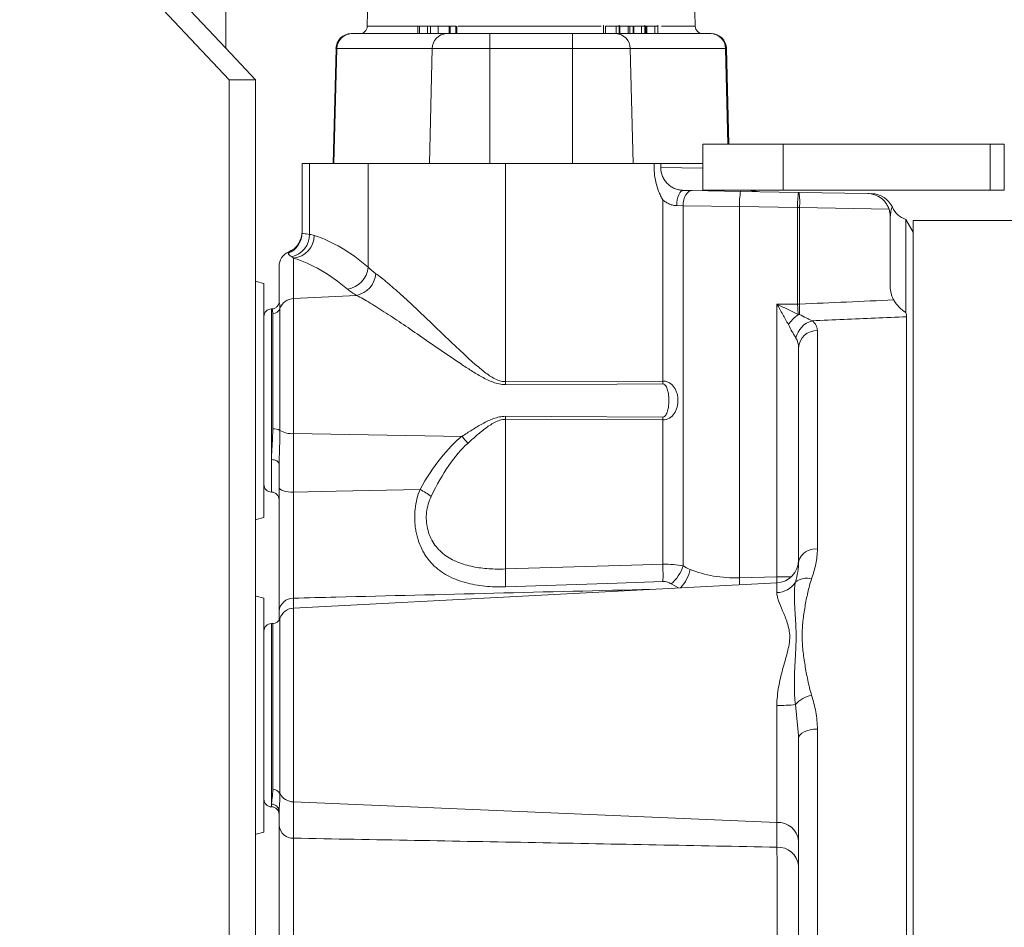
# Model space of a CAD drawing. Header units: millimetres. Extents: x 235 to 1725, y 540 to 2657.
# Tile 6 of 12: x 696 to 826, y 1884 to 2003. Entities that reach past the tile are written whole.
import ezdxf

# ---------------------------------------------------------------- set-up
doc = ezdxf.new("R2010")
doc.units = ezdxf.units.MM

msp = doc.modelspace()

# ---------------------------------------------------------------- linework, layer by layer
at = {"color": 7, "linetype": 'Continuous', "lineweight": 15}
for p, q in [((696.27, 2024.29), (723.77, 1995.03)), ((723.32, 2022.38), (723.32, 1999.18)), ((723.32, 1999.18), (704.76, 2018.92)), ((742.13, 2011.12), (741.9, 2002.07)), ((784.98, 2002.07), (784.74, 2011.12)), ((748.54, 2002.09), (748.54, 2001.09)), ((748.75, 2002.09), (748.54, 2002.09)), ((748.75, 2002.09), (748.75, 2001.09)), ((750, 2002.09), (748.75, 2002.09)), ((749.81, 2002.09), (749.81, 2001.09)), ((750.22, 2002.09), (750.22, 2001.09)), ((751.2, 2002.09), (751.2, 2001.09)), ((752.67, 2002.09), (751.2, 2002.09)), ((752.67, 2002.09), (752.67, 2001.09)), ((752.79, 2002.09), (752.67, 2002.09)), ((752.79, 2002.09), (752.79, 2001.09)), ((753.55, 2002.09), (753.55, 2001.09)), ((753.65, 2001.09), (753.65, 2002.09)), ((772.91, 2002.22), (772.91, 2001.09)), ((773.21, 2002.09), (773.21, 2001.09)), ((774.6, 2002.09), (774.6, 2001.09)), ((774.98, 2001.09), (774.98, 2002.22)), ((775.05, 2002.09), (775.05, 2001.09)), ((776.18, 2002.09), (775.05, 2002.09)), ((776.18, 2002.09), (776.18, 2001.09)), ((776.4, 2002.09), (776.18, 2002.09)), ((776.4, 2002.09), (776.4, 2001.09)), ((776.8, 2002.09), (776.4, 2002.09)), ((776.8, 2002.09), (776.8, 2001.09)), ((776.9, 2002.09), (776.9, 2001.09)), ((777.9, 2002.09), (777.9, 2001.09)), ((778.35, 2001.09), (778.35, 2002.22)), ((778.48, 2002.09), (778.48, 2001.09)), ((778.61, 2002.09), (778.61, 2001.09)), ((779.65, 2002.09), (779.65, 2001.09)), ((780.05, 2001.09), (780.05, 2002.22)), ((739.81, 2001.09), (752.32, 2001.09)), ((752.32, 2001.09), (758.02, 2001.09)), ((758.02, 1999.14), (758.02, 2001.09)), ((758.02, 2001.09), (768.85, 2001.09)), ((768.85, 1999.14), (768.85, 2001.09)), ((768.85, 2001.09), (774.56, 2001.09)), ((774.56, 2001.09), (787.06, 2001.09)), ((723.32, 1999.18), (727.22, 1995.03)), ((737.41, 1984.04), (737.81, 1999.14)), ((737.93, 1999.14), (737.53, 1984.04)), ((750.43, 1999.14), (737.93, 1999.14)), ((750.06, 1984.04), (750.43, 1999.14)), ((758.02, 1999.14), (750.43, 1999.14)), ((758.02, 1984.04), (758.02, 1999.14)), ((768.85, 1999.14), (758.02, 1999.14)), ((768.85, 1984.04), (768.85, 1999.14)), ((776.44, 1999.14), (768.85, 1999.14)), ((776.81, 1984.04), (776.44, 1999.14)), ((788.94, 1999.14), (776.44, 1999.14)), ((789.06, 1999.14), (789.39, 1986.57)), ((723.77, 1612.6), (723.77, 1995.03)), ((727.22, 1995.03), (723.77, 1995.03)), ((727.22, 1612.6), (727.22, 1995.03)), ((785.96, 1986.57), (785.96, 1980.54)), ((785.96, 1986.57), (796.52, 1986.57)), ((796.52, 1980.54), (796.52, 1986.57)), ((796.52, 1986.57), (823.68, 1986.57)), ((823.68, 1980.54), (823.68, 1986.57)), ((823.68, 1986.57), (825.55, 1986.57)), ((825.55, 1980.54), (825.55, 1986.57)), ((733.35, 1974.95), (733.35, 1984.04)), ((733.35, 1984.04), (734.33, 1984.04)), ((734.33, 1974.72), (734.33, 1984.04)), ((734.33, 1984.04), (742.02, 1984.04)), ((742.02, 1970.4), (742.02, 1984.04)), ((742.02, 1984.04), (760.04, 1984.04)), ((760.04, 1955.38), (760.04, 1984.04)), ((760.04, 1984.04), (779.59, 1984.04)), ((785.96, 1984.04), (780.45, 1984.04)), ((783.41, 1980.5), (784.57, 1980.48)), ((784.57, 1980.48), (790.93, 1980.37)), ((785.96, 1980.54), (796.52, 1980.54)), ((790.93, 1980.37), (798.55, 1980.24)), ((796.52, 1980.54), (823.68, 1980.54)), ((798.55, 1980.24), (798.6, 1980.24)), ((798.6, 1980.24), (807.62, 1980.08)), ((823.68, 1980.54), (825.55, 1980.54)), ((780.72, 1955.45), (780.72, 1979.25)), ((783.37, 1978.47), (782.54, 1978.49)), ((783.37, 1931.15), (783.37, 1978.47)), ((790.79, 1978.36), (783.37, 1978.47)), ((790.79, 1929.59), (790.79, 1978.36)), ((798.41, 1978.23), (790.79, 1978.36)), ((798.41, 1965.55), (798.41, 1978.23)), ((798.67, 1978.23), (798.41, 1978.23)), ((798.67, 1978.23), (798.67, 1965.55)), ((810.42, 1978.02), (798.67, 1978.23)), ((810.58, 1967.84), (810.58, 1977.07)), ((813.59, 1975.01), (812.63, 1976.67)), ((812.63, 1964.44), (812.63, 1976.67)), ((841.67, 1976.52), (813.59, 1976.52)), ((813.59, 1976.52), (813.59, 1712.73)), ((732.24, 1971.6), (732.24, 1966.28)), ((730.34, 1965.87), (730.34, 1970.54)), ((728.33, 1968.26), (728.33, 1952.89)), ((732.24, 1966.28), (740.5, 1966.69)), ((732.24, 1966.28), (732.24, 1948.54)), ((795.69, 1929.73), (795.69, 1965.56)), ((798.67, 1965.55), (798.41, 1965.55)), ((729.37, 1964.93), (729.33, 1964.93)), ((729.49, 1949.17), (729.49, 1964.34)), ((730.44, 1964.98), (730.44, 1948.96)), ((812.73, 1712.74), (812.73, 1963.9)), ((801.01, 1962.07), (801.01, 1933.36)), ((798.54, 1931.67), (798.54, 1959.83)), ((760.04, 1955.38), (780.72, 1955.45)), ((728.33, 1952.89), (728.33, 1937.52)), ((780.72, 1950.33), (760.04, 1950.4)), ((760.04, 1930.75), (760.04, 1950.4)), ((780.72, 1931.38), (780.72, 1950.33)), ((732.24, 1948.54), (754.35, 1948.18)), ((732.24, 1948.54), (732.24, 1940.83)), ((730.34, 1941.45), (730.34, 1944.48)), ((795.69, 1928.94), (732.24, 1925.61)), ((790.79, 1929.59), (795.69, 1929.73)), ((728.33, 1926.91), (728.33, 1911.53)), ((730.34, 1924.03), (730.34, 1925.21)), ((729.49, 1923.57), (729.33, 1923.57)), ((729.33, 1923.57), (729.33, 1899.85)), ((795.69, 1897.46), (795.69, 1912.82)), ((728.33, 1911.53), (728.33, 1896.16)), ((801.01, 1909.72), (801.01, 1858.98)), ((798.54, 1908.48), (798.51, 1908.86)), ((798.54, 1858.71), (798.54, 1908.48)), ((732.24, 1900.15), (795.69, 1897.46)), ((732.24, 1900.15), (732.24, 1895.38)), ((730.34, 1897), (730.34, 1898.87)), ((795.69, 1894.2), (795.69, 1897.46))]:
    msp.add_line(p, q, dxfattribs=at)
at = {"color": 8, "linetype": 'Continuous', "lineweight": 15}
for p, q in [((741.9, 2002.07), (748.54, 2002.07)), ((753.85, 2002.07), (763.44, 2002.07)), ((763.44, 2002.07), (772.62, 2002.07)), ((780.52, 2002.07), (784.98, 2002.07)), ((789.27, 1986.57), (788.94, 1999.14)), ((780.45, 1983.51), (785.96, 1983.42)), ((731.54, 1972.2), (731.54, 1972.37)), ((729.33, 1964.93), (729.33, 1945.12)), ((729.33, 1940.85), (729.33, 1945.12)), ((795.69, 1929.73), (797.57, 1929.73)), ((795.69, 1927.64), (795.69, 1928.94)), ((782.76, 1928.26), (781.79, 1928.79)), ((732.24, 1926.91), (732.24, 1925.61)), ((732.24, 1925.61), (732.24, 1900.15)), ((730.44, 1924.25), (730.44, 1901.25)), ((729.49, 1901.8), (729.49, 1923.57)), ((798.51, 1908.86), (798.13, 1912.93)), ((729.33, 1899.5), (729.33, 1899.85))]:
    msp.add_line(p, q, dxfattribs=at)
at = {"color": 7, "linetype": 'Continuous', "lineweight": 15, "flags": 128}
for points in [[(783.41, 1980.5), (783.25, 1980.46), (783.09, 1980.35), (782.94, 1980.17), (782.81, 1979.92), (782.7, 1979.61), (782.62, 1979.27), (782.56, 1978.89), (782.54, 1978.49)], [(784.57, 1980.48), (784.34, 1980.45), (784.12, 1980.33), (783.91, 1980.15), (783.73, 1979.9), (783.58, 1979.6), (783.47, 1979.25), (783.39, 1978.87), (783.37, 1978.47)], [(792.42, 1980.54), (792.89, 1980.39), (793.47, 1980.32)], [(728.33, 1968.26), (727.31, 1968.53), (727.22, 1968.56)], [(798.67, 1965.55), (798.64, 1965.55), (798.61, 1965.55), (798.57, 1965.55), (798.54, 1965.55), (798.51, 1965.55), (798.48, 1965.55), (798.44, 1965.55), (798.41, 1965.54)], [(780.72, 1955.06), (774.71, 1955.03), (760.04, 1954.97)], [(760.04, 1950.81), (766.05, 1950.78), (780.72, 1950.72)], [(730.34, 1944.48), (730.32, 1944.6), (730.26, 1944.73), (730.17, 1944.84), (730.04, 1944.94), (729.89, 1945.02), (729.72, 1945.08), (729.53, 1945.11), (729.33, 1945.12)], [(732.24, 1940.83), (731.86, 1940.85), (731.5, 1940.89), (731.18, 1940.95), (730.89, 1941.02), (730.65, 1941.12), (730.48, 1941.22), (730.37, 1941.33), (730.34, 1941.45)], [(732.24, 1940.83), (737.81, 1940.96), (748.84, 1941.21)], [(727.22, 1937.22), (727.31, 1937.25), (728.33, 1937.52)], [(760.04, 1930.75), (778.07, 1931.3), (780.72, 1931.38)], [(780.73, 1929.1), (774.72, 1928.9), (760.06, 1928.41)], [(728.33, 1926.91), (727.31, 1927.17), (727.22, 1927.21)], [(798.54, 1908.48), (798.59, 1908.72), (798.73, 1908.95), (798.96, 1909.16), (799.26, 1909.35), (799.63, 1909.5), (800.06, 1909.62), (800.52, 1909.69), (801.01, 1909.72)], [(727.22, 1895.86), (727.31, 1895.9), (728.33, 1896.16)]]:
    msp.add_lwpolyline(points, dxfattribs=at)
at = {"color": 8, "linetype": 'Continuous', "lineweight": 15, "flags": 128}
msp.add_lwpolyline([(792.13, 1980.54), (792.57, 1980.4), (793.11, 1980.33)], dxfattribs=at)
at = {"color": 7, "linetype": 'Continuous', "lineweight": 15}
for centre, radius, start, end in [((740.9, 2002.09), 1, 270, 358.5), ((785.98, 2002.09), 1, 181.5, 270), ((739.81, 1999.08), 2.01, 90, 178.5), ((739.87, 1999.15), 1.94, 91.7751, 180.2882), ((752.38, 1999.15), 1.94, 91.7751, 180.2882), ((774.49, 1999.15), 1.94, 359.7118, 88.2249), ((787, 1999.15), 1.94, 359.7118, 88.2249), ((787.06, 1999.08), 2.01, 1.5, 90), ((737.87, 1997.34), 1.79, 88.0681, 91.9319), ((789, 1997.34), 1.79, 88.0681, 91.9319), ((800.47, 1978.7), 9.69, 170.0507, 181.9639), ((808.09, 1978.56), 9.69, 170.0507, 181.9639), ((789.03, 1978.9), 9.66, 356.038, 7.9584), ((808.1, 1977.06), 3.01, 23.7628, 89.021), ((807.57, 1977.07), 3.01, 0, 18.5082), ((813.59, 1979.52), 3.01, 204.4879, 251.4096), ((730.34, 1975.13), 3.01, 293.5782, 0), ((730.34, 1974.95), 3, 293.5251, 359.9806), ((731.3, 1974.72), 3.03, 283.1816, 359.9979), ((731.89, 1974.63), 3.06, 276.5978, 359.0087), ((732.34, 1970.54), 2.01, 113.5782, 180), ((738.83, 1970.69), 3.2, 278.7218, 354.8582), ((739.76, 1969.91), 3.31, 282.8881, 353.6445), ((732.31, 1964.29), 1.99, 92.0781, 159.4773), ((729.33, 1963.92), 1, 90, 180), ((729.51, 1965.34), 1, 269.1967, 339.4063), ((801.07, 1960.51), 2.94, 104.0796, 168.356), ((800.92, 1959.69), 2.38, 87.8388, 176.6168), ((703.01, 1955.17), 57.03, 359.7976, 0.2024), ((723.66, 1955.25), 57.06, 359.8033, 0.1967), ((703.01, 1950.61), 57.03, 359.7976, 0.2024), ((723.66, 1950.53), 57.06, 359.8033, 0.1967), ((729.63, 1947.52), 1.65, 60.4006, 94.6034), ((732.03, 1951.71), 3.18, 239.9513, 273.6922), ((744.98, 1939.93), 12.49, 35.9065, 41.3609), ((729.33, 1941.86), 1, 180, 270), ((729.33, 1939.85), 1, 0, 90), ((744.54, 1932.83), 9.41, 52.295, 62.8533), ((800.69, 1931.17), 2.21, 81.8629, 167.0202), ((795.53, 1931.94), 3.01, 273, 0), ((720.54, 1929.36), 39.53, 358.6262, 2.0084), ((740.17, 1929.97), 40.57, 358.771, 1.9856), ((778.62, 1932.62), 4.97, 309.6146, 342.7947), ((795.58, 1930.69), 3.05, 272.0554, 326.7096), ((799.6, 1927.27), 2.28, 73.4533, 130.1023), ((732.19, 1925.05), 1.86, 88.3876, 175.2679), ((732.34, 1923.61), 2.01, 93, 161.3036), ((729.49, 1924.57), 1, 270, 341.3036), ((729.33, 1922.57), 1, 90, 180), ((801.02, 1910.39), 3.85, 101.5622, 138.7087), ((795.87, 1936.04), 23.22, 269.5637, 275.5889), ((729.54, 1900.79), 1.01, 26.8621, 92.8841), ((729.33, 1900.5), 1, 180, 270), ((732.23, 1902.14), 1.99, 206.602, 270.3809), ((729.35, 1898.86), 0.989, 0.8543, 90.8295), ((729.33, 1898.5), 1, 0, 90), ((732.15, 1897.2), 1.82, 186.2757, 272.8274), ((795.83, 1894.73), 2.73, 6.2757, 92.8274), ((795.83, 1891.47), 2.73, 6.2757, 92.8274)]:
    msp.add_arc(centre, radius, start, end, dxfattribs=at)
at = {"color": 8, "linetype": 'Continuous', "lineweight": 15}
for centre, radius, start, end in [((779.39, 1931.74), 5.03, 316.5605, 348.0114), ((735.96, 1928.07), 54.84, 0.6408, 1.5899), ((740.42, 1928.2), 55.29, 0.7695, 1.585)]:
    msp.add_arc(centre, radius, start, end, dxfattribs=at)
at = {"color": 7, "linetype": 'Continuous', "lineweight": 15}
for centre, major_axis, ratio, start_param, end_param in [((730.51, 1844.62), (0, 130.67), 0.324967, 6.008755, 6.178571), ((511.38, 1844.62), (2463.85, 0), 0.049416, 1.454034, 1.455146), ((3003.41, 1844.62), (3293.94, 0), 0.049416, 2.299064, 2.304104), ((761.25, 1879.26), (-1.42, 71.11), 0.323821, 0.242117, 0.506695), ((761.09, 1878.33), (-1.2, 71.11), 0.28161, 0.243827, 0.508404)]:
    msp.add_ellipse(centre, major_axis=major_axis, ratio=ratio, start_param=start_param, end_param=end_param, dxfattribs=at)
for points, knots in [([(750.22, 2002.09), (750.13, 2002.09), (749.95, 2002.09), (749.81, 2002.09), (749.82, 2002.09), (749.82, 2002.09)], [0, 0, 0, 0, 0.407587, 0.814097, 1, 1, 1, 1]), ([(751.37, 2002.09), (751.35, 2002.09), (751.31, 2002.09), (751.24, 2002.09), (751.16, 2002.09), (751.07, 2002.09), (750.97, 2002.09), (750.87, 2002.09), (750.76, 2002.09), (750.65, 2002.09), (750.54, 2002.09), (750.43, 2002.09), (750.33, 2002.09), (750.26, 2002.09), (750.22, 2002.09)], [0, 0, 0, 0, 0.080592, 0.160584, 0.241766, 0.325226, 0.408781, 0.490867, 0.572262, 0.655411, 0.739221, 0.823932, 0.910283, 1, 1, 1, 1]), ([(753.55, 2002.09), (753.49, 2002.09), (753.38, 2002.09), (753.12, 2002.09), (752.95, 2002.09), (752.87, 2002.09)], [0, 0, 0, 0, 0.350674, 0.701925, 1, 1, 1, 1]), ([(774.6, 2002.09), (774.58, 2002.09), (774.55, 2002.09), (774.49, 2002.09), (774.44, 2002.09), (774.38, 2002.09), (774.33, 2002.09), (774.27, 2002.09), (774.21, 2002.09), (774.16, 2002.09), (774.1, 2002.09), (774.04, 2002.09), (773.98, 2002.09), (773.92, 2002.09), (773.86, 2002.09), (773.8, 2002.09), (773.75, 2002.09), (773.69, 2002.09), (773.63, 2002.09), (773.57, 2002.09), (773.51, 2002.09), (773.45, 2002.09), (773.39, 2002.09), (773.33, 2002.09), (773.27, 2002.09), (773.23, 2002.09), (773.21, 2002.09)], [0, 0, 0, 0, 0.033646, 0.066807, 0.099456, 0.13199, 0.164196, 0.196666, 0.229559, 0.262794, 0.296606, 0.330883, 0.365977, 0.401665, 0.438503, 0.476672, 0.516094, 0.557162, 0.600559, 0.646872, 0.696871, 0.750114, 0.806911, 0.867596, 0.931776, 1, 1, 1, 1]), ([(774.97, 2002.09), (774.96, 2002.09), (774.95, 2002.09), (774.78, 2002.09), (774.66, 2002.09), (774.6, 2002.09)], [0, 0, 0, 0, 0.472923, 0.736449, 1, 1, 1, 1]), ([(777.9, 2002.09), (777.88, 2002.09), (777.84, 2002.09), (777.77, 2002.09), (777.7, 2002.09), (777.63, 2002.09), (777.57, 2002.09), (777.5, 2002.09), (777.43, 2002.09), (777.36, 2002.09), (777.29, 2002.09), (777.23, 2002.09), (777.17, 2002.09), (777.11, 2002.09), (777.05, 2002.09), (777, 2002.09), (776.95, 2002.09), (776.92, 2002.09), (776.9, 2002.09)], [0, 0, 0, 0, 0.06701, 0.131697, 0.194583, 0.256461, 0.317677, 0.378439, 0.439731, 0.501712, 0.563909, 0.625375, 0.685769, 0.746651, 0.808055, 0.870273, 0.934217, 1, 1, 1, 1]), ([(778.33, 2002.09), (778.33, 2002.09), (778.32, 2002.09), (778.15, 2002.09), (777.98, 2002.09), (777.9, 2002.09)], [0, 0, 0, 0, 0.322478, 0.660906, 1, 1, 1, 1]), ([(778.61, 2002.09), (778.57, 2002.09), (778.51, 2002.09), (778.48, 2002.09), (778.48, 2002.09), (778.48, 2002.09)], [0, 0, 0, 0, 0.459719, 0.757996, 1, 1, 1, 1]), ([(779.65, 2002.09), (779.62, 2002.09), (779.56, 2002.09), (779.46, 2002.09), (779.37, 2002.09), (779.27, 2002.09), (779.17, 2002.09), (779.07, 2002.09), (778.97, 2002.09), (778.89, 2002.09), (778.8, 2002.09), (778.73, 2002.09), (778.66, 2002.09), (778.62, 2002.09), (778.61, 2002.09)], [0, 0, 0, 0, 0.084408, 0.167076, 0.24897, 0.332302, 0.415549, 0.49736, 0.579633, 0.664044, 0.749057, 0.832456, 0.915341, 1, 1, 1, 1]), ([(780.04, 2002.09), (780.03, 2002.09), (780.02, 2002.09), (779.87, 2002.09), (779.72, 2002.09), (779.65, 2002.09)], [0, 0, 0, 0, 0.337584, 0.668747, 1, 1, 1, 1]), ([(779.59, 1984.04), (779.54, 1983.2), (779.61, 1982.38), (779.89, 1981.16), (780.01, 1980.76), (780.24, 1980.18), (780.33, 1979.99), (780.46, 1979.7), (780.51, 1979.61), (780.61, 1979.43), (780.66, 1979.33), (780.72, 1979.25)], [0, 0, 0, 0, 0.5, 0.5, 0.75, 0.75, 0.875, 0.875, 0.9375, 0.9375, 1, 1, 1, 1]), ([(779.59, 1984.04), (779.7, 1984.04), (779.8, 1984.04), (779.99, 1984.04), (780.07, 1984.04), (780.22, 1984.04), (780.28, 1984.04), (780.39, 1984.04), (780.43, 1984.04), (780.45, 1984.04)], [0, 0, 0, 0, 0.25, 0.25, 0.5, 0.5, 0.75, 0.75, 1, 1, 1, 1]), ([(780.45, 1983.51), (780.45, 1983.1), (780.54, 1982.71), (780.77, 1982.15), (780.86, 1981.98), (781.09, 1981.65), (781.22, 1981.5), (781.5, 1981.22), (781.66, 1981.09), (782, 1980.87), (782.18, 1980.78), (782.54, 1980.64), (782.73, 1980.59), (783.08, 1980.52), (783.25, 1980.5), (783.41, 1980.5)], [0, 0, 0, 0, 0.25, 0.25, 0.375, 0.375, 0.5, 0.5, 0.625, 0.625, 0.75, 0.75, 0.875, 0.875, 1, 1, 1, 1]), ([(810.42, 1978.02), (810.37, 1978.19), (810.3, 1978.35), (810.13, 1978.66), (810.03, 1978.8), (809.83, 1979.06), (809.72, 1979.18), (809.48, 1979.4), (809.36, 1979.49), (808.99, 1979.74), (808.72, 1979.86), (808.31, 1979.99), (808.18, 1980.02), (807.9, 1980.06), (807.76, 1980.08), (807.62, 1980.08)], [0, 0, 0, 0, 0.125, 0.125, 0.25, 0.25, 0.375, 0.375, 0.5, 0.5, 0.75, 0.75, 0.875, 0.875, 1, 1, 1, 1]), ([(782.54, 1978.49), (782.38, 1978.5), (782.22, 1978.52), (781.9, 1978.59), (781.74, 1978.64), (781.43, 1978.77), (781.28, 1978.84), (780.99, 1979.03), (780.85, 1979.13), (780.72, 1979.25)], [0, 0, 0, 0, 0.25, 0.25, 0.5, 0.5, 0.75, 0.75, 1, 1, 1, 1]), ([(733.35, 1974.95), (733.35, 1974.89), (733.43, 1974.85), (733.76, 1974.8), (734, 1974.78), (734.33, 1974.72)], [0, 0, 0, 0, 0.5, 0.5, 1, 1, 1, 1]), ([(731.99, 1971.78), (731.84, 1971.88), (731.73, 1971.95), (731.58, 1972.08), (731.54, 1972.14), (731.54, 1972.2)], [0, 0, 0, 0, 0.5, 0.5, 1, 1, 1, 1]), ([(739.31, 1967.52), (738.15, 1968.51), (736.98, 1969.34), (734.62, 1970.69), (733.43, 1971.22), (732.24, 1971.6)], [0, 0, 0, 0, 0.5, 0.5, 1, 1, 1, 1]), ([(743.05, 1969.55), (743.51, 1969.23), (744.01, 1968.82), (745.11, 1967.9), (745.7, 1967.38), (746.96, 1966.24), (747.61, 1965.64), (748.95, 1964.38), (749.63, 1963.72), (751.05, 1962.36), (751.78, 1961.66), (753.25, 1960.25), (754, 1959.54), (755.15, 1958.47), (755.54, 1958.12), (756.34, 1957.42), (756.74, 1957.08), (757.37, 1956.58), (757.59, 1956.42), (758.03, 1956.11), (758.26, 1955.97), (758.73, 1955.71), (758.98, 1955.59), (759.5, 1955.42), (759.77, 1955.37), (760.04, 1955.38)], [0, 0, 0, 0, 0.125, 0.125, 0.25, 0.25, 0.375, 0.375, 0.5, 0.5, 0.625, 0.625, 0.75, 0.75, 0.8125, 0.8125, 0.875, 0.875, 0.90625, 0.90625, 0.9375, 0.9375, 0.96875, 0.96875, 1, 1, 1, 1]), ([(811.03, 1966.1), (810.96, 1966.23), (810.89, 1966.37), (810.78, 1966.65), (810.73, 1966.79), (810.62, 1967.23), (810.58, 1967.53), (810.58, 1967.84)], [0, 0, 0, 0, 0.25, 0.25, 0.5, 0.5, 1, 1, 1, 1]), ([(760.04, 1954.97), (759.77, 1954.97), (759.49, 1955), (758.95, 1955.12), (758.69, 1955.2), (757.92, 1955.48), (757.43, 1955.73), (756.48, 1956.25), (756.02, 1956.53), (755.11, 1957.1), (754.66, 1957.39), (753.33, 1958.28), (752.47, 1958.87), (750.75, 1960.05), (749.9, 1960.64), (748.25, 1961.78), (747.45, 1962.33), (745.88, 1963.39), (745.12, 1963.9), (744.01, 1964.62), (743.65, 1964.85), (742.96, 1965.29), (742.62, 1965.49), (741.64, 1966.08), (741.04, 1966.42), (740.5, 1966.69)], [0, 0, 0, 0, 0.03125, 0.03125, 0.0625, 0.0625, 0.125, 0.125, 0.1875, 0.1875, 0.25, 0.25, 0.375, 0.375, 0.5, 0.5, 0.625, 0.625, 0.75, 0.75, 0.8125, 0.8125, 0.875, 0.875, 1, 1, 1, 1]), ([(730.33, 1965.86), (730.34, 1965.85), (730.34, 1965.81), (730.32, 1965.64), (730.2, 1965.36), (729.95, 1965.1), (729.65, 1964.94), (729.44, 1964.94), (729.37, 1964.94)], [0, 0, 0, 0, 0.063559, 0.275714, 0.462507, 0.665187, 0.876957, 1, 1, 1, 1]), ([(730.34, 1965.87), (730.34, 1965.85), (730.37, 1965.76), (730.42, 1965.47), (730.44, 1965.26), (730.44, 1964.98)], [0, 0, 0, 0, 0.5, 0.5, 1, 1, 1, 1]), ([(797.2, 1962.87), (796.96, 1963.3), (796.71, 1963.75), (796.21, 1964.65), (795.95, 1965.11), (795.69, 1965.56)], [0, 0, 0, 0, 0.5, 0.5, 1, 1, 1, 1]), ([(798.49, 1964.21), (798.04, 1964.43), (797.57, 1964.65), (796.64, 1965.1), (796.17, 1965.33), (795.69, 1965.56)], [0, 0, 0, 0, 0.5, 0.5, 1, 1, 1, 1]), ([(798.41, 1965.54), (798.42, 1965.31), (798.43, 1965.07), (798.45, 1964.73), (798.46, 1964.62), (798.48, 1964.41), (798.48, 1964.31), (798.49, 1964.21)], [0, 0, 0, 0, 0.5, 0.5, 0.75, 0.75, 1, 1, 1, 1]), ([(798.67, 1965.55), (798.67, 1965.31), (798.67, 1965.08), (798.66, 1964.74), (798.66, 1964.63), (798.65, 1964.41), (798.65, 1964.31), (798.64, 1964.21)], [0, 0, 0, 0, 0.5, 0.5, 0.75, 0.75, 1, 1, 1, 1]), ([(811.03, 1966.1), (811.14, 1965.92), (811.25, 1965.76), (811.49, 1965.44), (811.62, 1965.29), (812.03, 1964.87), (812.32, 1964.64), (812.63, 1964.44)], [0, 0, 0, 0, 0.25, 0.25, 0.5, 0.5, 1, 1, 1, 1]), ([(798.52, 1964.17), (798.27, 1964), (798.03, 1963.8), (797.69, 1963.46), (797.58, 1963.34), (797.38, 1963.11), (797.29, 1962.99), (797.2, 1962.87)], [0, 0, 0, 0, 0.5, 0.5, 0.75, 0.75, 1, 1, 1, 1]), ([(798.64, 1964.21), (798.95, 1964.04), (799.25, 1963.89), (799.68, 1963.68), (799.82, 1963.61), (800.1, 1963.48), (800.23, 1963.42), (800.35, 1963.36)], [0, 0, 0, 0, 0.5, 0.5, 0.75, 0.75, 1, 1, 1, 1]), ([(812.73, 1963.9), (811.35, 1963.84), (809.96, 1963.78), (808.58, 1963.72), (805.84, 1963.6), (803.1, 1963.48), (800.35, 1963.36)], [0.0008619, 0.0008619, 0.0008619, 0.0008619, 0.005015, 0.005015, 0.005015, 0.01326431, 0.01326431, 0.01326431, 0.01326431]), ([(812.73, 1963.9), (812.73, 1963.97), (812.72, 1964.05), (812.69, 1964.23), (812.66, 1964.33), (812.63, 1964.44)], [0, 0, 0, 0, 0.5, 0.5, 1, 1, 1, 1]), ([(798.19, 1961.1), (798.11, 1961.22), (798.03, 1961.35), (797.87, 1961.62), (797.79, 1961.77), (797.54, 1962.22), (797.37, 1962.54), (797.2, 1962.87)], [0, 0, 0, 0, 0.25, 0.25, 0.5, 0.5, 1, 1, 1, 1]), ([(800.35, 1963.36), (800.57, 1963.16), (800.73, 1962.96), (800.95, 1962.52), (801.01, 1962.3), (801.01, 1962.07)], [0, 0, 0, 0, 0.5, 0.5, 1, 1, 1, 1]), ([(798.54, 1959.83), (798.54, 1960.05), (798.51, 1960.27), (798.4, 1960.7), (798.31, 1960.9), (798.19, 1961.1)], [0, 0, 0, 0, 0.5, 0.5, 1, 1, 1, 1]), ([(780.72, 1955.45), (780.87, 1955.45), (781.02, 1955.43), (781.31, 1955.34), (781.45, 1955.28), (781.84, 1955.05), (782.05, 1954.84), (782.38, 1954.35), (782.5, 1954.08), (782.66, 1953.5), (782.7, 1953.2), (782.7, 1952.74), (782.69, 1952.59), (782.65, 1952.29), (782.62, 1952.15), (782.5, 1951.71), (782.38, 1951.43), (782.05, 1950.94), (781.84, 1950.73), (781.32, 1950.42), (781.02, 1950.33), (780.72, 1950.33)], [0, 0, 0, 0, 0.0625, 0.0625, 0.125, 0.125, 0.25, 0.25, 0.375, 0.375, 0.5, 0.5, 0.5625, 0.5625, 0.625, 0.625, 0.75, 0.75, 0.875, 0.875, 1, 1, 1, 1]), ([(780.72, 1950.72), (780.77, 1950.72), (780.82, 1950.74), (780.91, 1950.78), (780.95, 1950.81), (781.07, 1950.92), (781.12, 1951.01), (781.27, 1951.28), (781.33, 1951.47), (781.43, 1951.87), (781.46, 1952.07), (781.5, 1952.48), (781.51, 1952.69), (781.51, 1953.1), (781.5, 1953.3), (781.46, 1953.7), (781.43, 1953.9), (781.33, 1954.3), (781.27, 1954.5), (781.13, 1954.77), (781.07, 1954.86), (780.92, 1955), (780.82, 1955.06), (780.72, 1955.06)], [0, 0, 0, 0, 0.03125, 0.03125, 0.0625, 0.0625, 0.125, 0.125, 0.25, 0.25, 0.375, 0.375, 0.5, 0.5, 0.625, 0.625, 0.75, 0.75, 0.875, 0.875, 0.9375, 0.9375, 1, 1, 1, 1]), ([(754.35, 1948.18), (754.79, 1948.47), (755.23, 1948.75), (756.12, 1949.31), (756.58, 1949.58), (757.5, 1950.09), (757.98, 1950.32), (758.73, 1950.6), (758.99, 1950.67), (759.51, 1950.78), (759.77, 1950.81), (760.04, 1950.81)], [0, 0, 0, 0, 0.25, 0.25, 0.5, 0.5, 0.75, 0.75, 0.875, 0.875, 1, 1, 1, 1]), ([(760.04, 1950.4), (759.79, 1950.4), (759.54, 1950.36), (759.06, 1950.22), (758.82, 1950.12), (758.38, 1949.88), (758.16, 1949.75), (757.75, 1949.47), (757.55, 1949.33), (756.96, 1948.88), (756.58, 1948.56), (755.83, 1947.91), (755.46, 1947.58), (755.1, 1947.25)], [0, 0, 0, 0, 0.125, 0.125, 0.25, 0.25, 0.375, 0.375, 0.5, 0.5, 0.75, 0.75, 1, 1, 1, 1]), ([(729.33, 1945.12), (729.33, 1945.72), (729.38, 1946.36), (729.44, 1947.37), (729.46, 1947.72), (729.49, 1948.43), (729.49, 1948.8), (729.49, 1949.17)], [0, 0, 0, 0, 0.5, 0.5, 0.75, 0.75, 1, 1, 1, 1]), ([(730.44, 1948.96), (730.44, 1948.17), (730.42, 1947.39), (730.37, 1945.9), (730.34, 1945.18), (730.34, 1944.48)], [0, 0, 0, 0, 0.5, 0.5, 1, 1, 1, 1]), ([(730.34, 1925.21), (730.34, 1925.62), (730.34, 1926.55), (730.34, 1927.66), (730.34, 1928.88), (730.34, 1929.52), (730.34, 1930.86), (730.34, 1931.57), (730.34, 1932.67), (730.34, 1933.04), (730.34, 1933.79), (730.34, 1934.17), (730.34, 1935.31), (730.34, 1936.08), (730.34, 1937.25), (730.34, 1937.64), (730.34, 1938.42), (730.34, 1938.8), (730.34, 1939.95), (730.34, 1940.71), (730.34, 1941.45)], [0, 0, 0, 0, 0.125, 0.25, 0.25, 0.375, 0.375, 0.5, 0.5, 0.5625, 0.5625, 0.625, 0.625, 0.75, 0.75, 0.8125, 0.8125, 0.875, 0.875, 1, 1, 1, 1]), ([(732.24, 1940.83), (732.23, 1940.19), (732.23, 1939.54), (732.22, 1938.56), (732.22, 1938.23), (732.22, 1937.57), (732.22, 1937.23), (732.22, 1936.23), (732.21, 1935.56), (732.21, 1934.26), (732.21, 1933.62), (732.21, 1932.36), (732.21, 1931.76), (732.21, 1930.6), (732.22, 1930.05), (732.22, 1929.01), (732.23, 1928.06), (732.23, 1927.26), (732.24, 1926.91)], [0, 0, 0, 0, 0.125, 0.125, 0.1875, 0.1875, 0.25, 0.25, 0.375, 0.375, 0.5, 0.5, 0.625, 0.625, 0.75, 0.75, 0.875, 1, 1, 1, 1]), ([(760.06, 1928.41), (759.15, 1928.38), (758.24, 1928.41), (756.91, 1928.54), (756.48, 1928.6), (755.62, 1928.76), (755.2, 1928.85), (754.37, 1929.08), (753.96, 1929.21), (753.18, 1929.52), (752.81, 1929.69), (752.09, 1930.08), (751.75, 1930.3), (751.09, 1930.79), (750.78, 1931.06), (750.21, 1931.64), (749.94, 1931.96), (749.58, 1932.47), (749.47, 1932.64), (749.25, 1933.01), (749.15, 1933.2), (748.87, 1933.78), (748.71, 1934.18), (748.51, 1934.81), (748.45, 1935.03), (748.35, 1935.46), (748.3, 1935.68), (748.23, 1936.13), (748.2, 1936.35), (748.16, 1936.81), (748.15, 1937.04), (748.13, 1937.72), (748.15, 1938.17), (748.24, 1939.07), (748.32, 1939.52), (748.54, 1940.39), (748.67, 1940.8), (748.84, 1941.21)], [0, 0, 0, 0, 0.125, 0.125, 0.1875, 0.1875, 0.25, 0.25, 0.3125, 0.3125, 0.375, 0.375, 0.4375, 0.4375, 0.5, 0.5, 0.5625, 0.5625, 0.59375, 0.59375, 0.625, 0.625, 0.6875, 0.6875, 0.71875, 0.71875, 0.75, 0.75, 0.78125, 0.78125, 0.8125, 0.8125, 0.875, 0.875, 0.9375, 0.9375, 1, 1, 1, 1]), ([(750.3, 1940.28), (750.15, 1939.96), (750.02, 1939.63), (749.82, 1938.94), (749.75, 1938.58), (749.66, 1937.86), (749.65, 1937.5), (749.69, 1936.76), (749.74, 1936.4), (749.9, 1935.7), (750.01, 1935.36), (750.29, 1934.7), (750.45, 1934.4), (750.84, 1933.81), (751.05, 1933.55), (751.51, 1933.06), (751.77, 1932.83), (752.58, 1932.22), (753.17, 1931.9), (754.12, 1931.51), (754.44, 1931.4), (755.11, 1931.21), (755.45, 1931.13), (756.47, 1930.92), (757.17, 1930.83), (758.59, 1930.73), (759.32, 1930.72), (760.04, 1930.75)], [0, 0, 0, 0, 0.0625, 0.0625, 0.125, 0.125, 0.1875, 0.1875, 0.25, 0.25, 0.3125, 0.3125, 0.375, 0.375, 0.4375, 0.4375, 0.5, 0.5, 0.625, 0.625, 0.6875, 0.6875, 0.75, 0.75, 0.875, 0.875, 1, 1, 1, 1]), ([(801.01, 1933.36), (801.01, 1932.71), (800.93, 1932.06), (800.66, 1930.76), (800.48, 1930.11), (800.25, 1929.46)], [0, 0, 0, 0, 0.5, 0.5, 1, 1, 1, 1]), ([(798.13, 1929.02), (798.25, 1929.48), (798.35, 1929.94), (798.5, 1930.82), (798.54, 1931.25), (798.54, 1931.67)], [0, 0, 0, 0, 0.5, 0.5, 1, 1, 1, 1]), ([(780.72, 1931.38), (781.2, 1931.38), (781.66, 1931.37), (782.56, 1931.29), (782.98, 1931.23), (783.37, 1931.15)], [0, 0, 0, 0, 0.5, 0.5, 1, 1, 1, 1]), ([(784.31, 1930.69), (785.26, 1930.32), (786.28, 1930.02), (787.92, 1929.73), (788.48, 1929.66), (789.62, 1929.58), (790.2, 1929.57), (790.79, 1929.59)], [0, 0, 0, 0, 0.5, 0.5, 0.75, 0.75, 1, 1, 1, 1]), ([(781.79, 1928.79), (781.65, 1928.88), (781.5, 1928.96), (781.14, 1929.08), (780.94, 1929.11), (780.73, 1929.1)], [0, 0, 0, 0, 0.5, 0.5, 1, 1, 1, 1]), ([(798.13, 1912.93), (798.03, 1913.74), (797.99, 1914.54), (797.98, 1916.09), (798, 1916.86), (798.07, 1918.36), (798.11, 1919.09), (798.19, 1920.53), (798.22, 1921.24), (798.22, 1922.61), (798.19, 1923.27), (798.11, 1924.54), (798.07, 1925.16), (798, 1926.35), (797.98, 1926.92), (797.99, 1927.75), (798, 1928.01), (798.04, 1928.53), (798.08, 1928.78), (798.13, 1929.02)], [0, 0, 0, 0, 0.125, 0.125, 0.25, 0.25, 0.375, 0.375, 0.5, 0.5, 0.625, 0.625, 0.75, 0.75, 0.875, 0.875, 0.9375, 0.9375, 1, 1, 1, 1]), ([(800.25, 1929.46), (800.04, 1928.87), (799.88, 1928.26), (799.61, 1927.04), (799.49, 1926.42), (799.28, 1925.18), (799.19, 1924.55), (799.05, 1923.28), (799.01, 1922.64), (799.01, 1921.35), (799.05, 1920.7), (799.19, 1919.4), (799.28, 1918.75), (799.49, 1917.44), (799.61, 1916.79), (799.88, 1915.47), (800.04, 1914.81), (800.25, 1914.16)], [0, 0, 0, 0, 0.125, 0.125, 0.25, 0.25, 0.375, 0.375, 0.5, 0.5, 0.625, 0.625, 0.75, 0.75, 0.875, 0.875, 1, 1, 1, 1]), ([(795.69, 1912.82), (795.69, 1913.65), (795.78, 1914.45), (796.06, 1916.03), (796.25, 1916.81), (796.55, 1917.94), (796.66, 1918.31), (796.87, 1919.05), (796.97, 1919.4), (797.15, 1920.11), (797.23, 1920.46), (797.32, 1920.98), (797.34, 1921.15), (797.37, 1921.5), (797.38, 1921.67), (797.38, 1922.51), (797.23, 1923.12), (796.87, 1924.24), (796.65, 1924.77), (796.25, 1925.73), (796.06, 1926.17), (795.85, 1926.77), (795.8, 1926.96), (795.71, 1927.32), (795.69, 1927.49), (795.69, 1927.64)], [0, 0, 0, 0, 0.125, 0.125, 0.25, 0.25, 0.3125, 0.3125, 0.375, 0.375, 0.4375, 0.4375, 0.46875, 0.46875, 0.5, 0.5, 0.625, 0.625, 0.75, 0.75, 0.875, 0.875, 0.9375, 0.9375, 1, 1, 1, 1]), ([(800.25, 1914.16), (800.48, 1913.44), (800.66, 1912.72), (800.93, 1911.24), (801.01, 1910.49), (801.01, 1909.72)], [0, 0, 0, 0, 0.5, 0.5, 1, 1, 1, 1]), ([(729.33, 1899.85), (729.33, 1900.03), (729.38, 1900.29), (729.44, 1900.78), (729.46, 1900.96), (729.49, 1901.35), (729.49, 1901.57), (729.49, 1901.8)], [0, 0, 0, 0, 0.5, 0.5, 0.75, 0.75, 1, 1, 1, 1]), ([(730.44, 1901.25), (730.44, 1900.76), (730.42, 1900.31), (730.37, 1899.52), (730.34, 1899.17), (730.34, 1898.87)], [0, 0, 0, 0, 0.5, 0.5, 1, 1, 1, 1]), ([(730.34, 1880.37), (730.34, 1881.1), (730.34, 1882.58), (730.34, 1884.12), (730.34, 1885.68), (730.34, 1886.46), (730.34, 1887.99), (730.34, 1888.75), (730.34, 1889.88), (730.34, 1890.25), (730.34, 1890.98), (730.34, 1891.33), (730.34, 1892.38), (730.34, 1893.05), (730.34, 1894.01), (730.34, 1894.32), (730.34, 1894.92), (730.34, 1895.21), (730.34, 1896.03), (730.34, 1896.54), (730.34, 1897)], [0, 0, 0, 0, 0.125, 0.25, 0.25, 0.375, 0.375, 0.5, 0.5, 0.5625, 0.5625, 0.625, 0.625, 0.75, 0.75, 0.8125, 0.8125, 0.875, 0.875, 1, 1, 1, 1]), ([(732.24, 1895.38), (732.23, 1894.99), (732.23, 1894.55), (732.22, 1893.84), (732.22, 1893.6), (732.22, 1893.08), (732.22, 1892.82), (732.22, 1891.99), (732.21, 1891.42), (732.21, 1890.22), (732.21, 1889.6), (732.21, 1888.31), (732.21, 1887.66), (732.21, 1886.34), (732.22, 1885.68), (732.22, 1884.34), (732.23, 1883.02), (732.23, 1881.75), (732.24, 1881.13)], [0, 0, 0, 0, 0.125, 0.125, 0.1875, 0.1875, 0.25, 0.25, 0.375, 0.375, 0.5, 0.5, 0.625, 0.625, 0.75, 0.75, 0.875, 1, 1, 1, 1]), ([(732.24, 1895.38), (742.83, 1895.19), (753.42, 1894.99), (764.01, 1894.8), (774.57, 1894.6), (785.13, 1894.4), (795.69, 1894.2)], [0.00190522, 0.00190522, 0.00190522, 0.00190522, 0.03374583, 0.03374583, 0.03374583, 0.06549585, 0.06549585, 0.06549585, 0.06549585]), ([(795.69, 1880.21), (795.7, 1880.83), (795.7, 1881.46), (795.71, 1882.73), (795.72, 1883.38), (795.72, 1884.69), (795.73, 1885.35), (795.73, 1886.64), (795.73, 1887.28), (795.73, 1888.22), (795.73, 1888.53), (795.73, 1889.14), (795.73, 1889.44), (795.73, 1890.32), (795.72, 1890.88), (795.72, 1891.69), (795.72, 1891.95), (795.71, 1892.45), (795.71, 1892.69), (795.7, 1893.39), (795.7, 1893.82), (795.69, 1894.2)], [0, 0, 0, 0, 0.125, 0.125, 0.25, 0.25, 0.375, 0.375, 0.5, 0.5, 0.5625, 0.5625, 0.625, 0.625, 0.75, 0.75, 0.8125, 0.8125, 0.875, 0.875, 1, 1, 1, 1])]:
    msp.add_open_spline(points, degree=3, knots=knots, dxfattribs=at)
for points in [[(780.45, 1984.04), (780.45, 1983.86), (780.45, 1983.68), (780.45, 1983.51)], [(734.33, 1974.72), (734.53, 1974.69), (734.74, 1974.64), (734.94, 1974.58)], [(732.24, 1971.6), (732.16, 1971.67), (732.08, 1971.73), (731.99, 1971.78)], [(742.02, 1970.4), (742.3, 1970.12), (742.65, 1969.83), (743.05, 1969.55)], [(740.5, 1966.69), (740.04, 1966.97), (739.64, 1967.25), (739.31, 1967.52)], [(798.41, 1965.54), (798.41, 1965.55), (798.41, 1965.55), (798.41, 1965.55)], [(798.67, 1965.55), (798.67, 1965.55), (798.67, 1965.55), (798.67, 1965.55)], [(798.49, 1964.21), (798.5, 1964.2), (798.51, 1964.18), (798.52, 1964.17)], [(798.52, 1964.17), (798.56, 1964.19), (798.6, 1964.2), (798.64, 1964.21)], [(783.37, 1931.15), (783.67, 1930.97), (783.98, 1930.82), (784.31, 1930.69)]]:
    msp.add_open_spline(points, degree=3, dxfattribs=at)
at = {"color": 8, "linetype": 'Continuous', "lineweight": 15}
for points, knots in [([(810.83, 1978.26), (810.83, 1978.27), (810.85, 1978.31), (810.69, 1978.03), (810.62, 1977.43), (810.59, 1977.14)], [0, 0, 0, 0, 0.099815, 0.55341, 1, 1, 1, 1]), ([(729.49, 1964.34), (729.49, 1964.43), (729.48, 1964.7), (729.41, 1964.92), (729.38, 1964.89), (729.37, 1964.88)], [0, 0, 0, 0, 0.248892, 0.766831, 1, 1, 1, 1]), ([(779.27, 1928.08), (765.45, 1927.74), (749.77, 1927.35), (734.09, 1926.96), (732.24, 1926.91)], [0, 0, 0, 0, 0.8816392, 1, 1, 1, 1])]:
    msp.add_open_spline(points, degree=3, knots=knots, dxfattribs=at)

doc.saveas('drawing.dxf')
